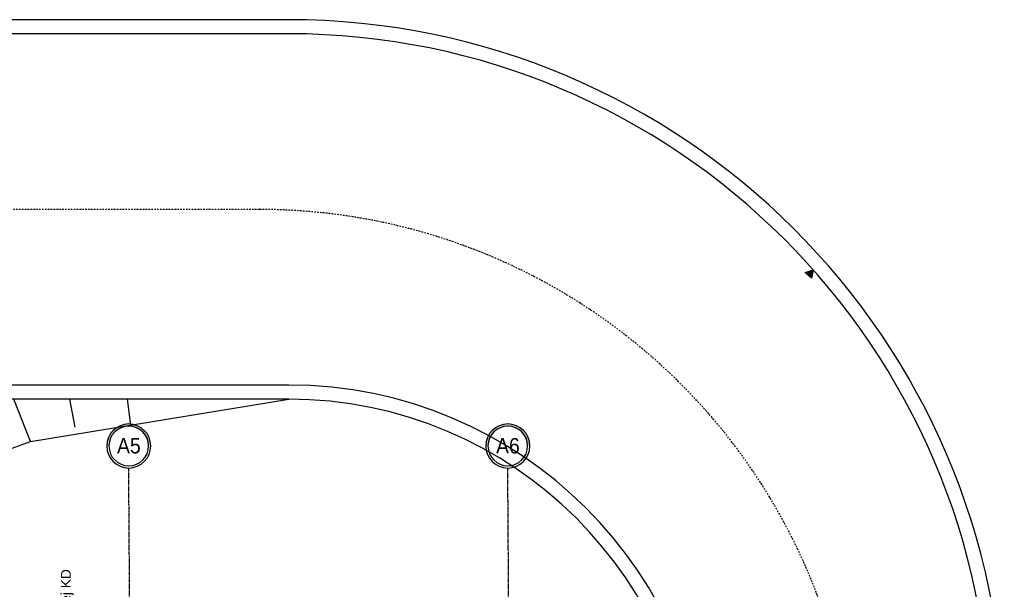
# Model space of a CAD drawing. Header units: inches. Extents: x -145354 to -97635, y 38777 to 78670.
# Tile 132 of 231: x -139151 to -137749, y 51813 to 52624. Entities that reach past the tile are written whole.
import ezdxf
from ezdxf.enums import TextEntityAlignment as Align

# ---------------------------------------------------------------- set-up
doc = ezdxf.new("R2010")
doc.units = ezdxf.units.IN
doc.header["$MEASUREMENT"] = 0
doc.linetypes.add('CENTER', pattern=[2, 1.25, -0.25, 0.25, -0.25])
doc.linetypes.add('DASHDOT', pattern=[1, 0.5, -0.25, 0, -0.25])
doc.layers.get('0').update_dxf_attribs({"color": 101})
for name, color, linetype in [('Ins-wod', 152, 'Continuous'), ('opis-drogowy', 7, 'Continuous'), ('Os-osie glowne', 8, 'CENTER'), ('Os-osie-opis', 8, 'Continuous'), ('Pzt-chodniki', 8, 'Continuous'), ('Pzt-drogi-hatch', 253, 'Continuous'), ('Pzt-uksztaltowanie terenu', 80, 'Continuous')]:
    doc.layers.add(name, color=color, linetype=linetype)
doc.styles.add('dwg_opis duży', font='ARIAL.TTF', dxfattribs={"width": 0.9})
doc.styles.add('TYTUL2', font='ARIAL.TTF')

# ---------------------------------------------------------------- blocks, each defined once
blk = doc.blocks.new('_opis_osi_liczbowy')
blk.add_hatch(color=256).paths.add_polyline_path([(32, 32), (32, 28.8, -1), (32, -28.8), (32, -32, 1)])
for radius in [32, 28.8]:
    blk.add_circle((32, 0), radius)
at = {"style": 'dwg_opis duży', "width": 0.9}
blk.add_attdef('AXNAMEH', text='', height=22.4, rotation=90, dxfattribs=at).set_placement((32, 0), align=Align.MIDDLE_CENTER)

msp = doc.modelspace()

# ---------------------------------------------------------------- hatches: boundary and pattern name
at = {"layer": 'opis-drogowy'}
msp.add_hatch(color=7, dxfattribs=at).paths.add_polyline_path([(-138032.21, 52263.91), (-138020.84, 52267.74), (-138023.21, 52255.98)])

# ---------------------------------------------------------------- linework, layer by layer
at = {"layer": 'opis-drogowy', "color": 7}
msp.add_lwpolyline([(-138032.21, 52263.91), (-138020.84, 52267.74), (-138023.21, 52255.98), (-138032.21, 52263.91)], dxfattribs=at)
at = {"layer": 'Os-osie glowne'}
for p, q in [((-138968.62, 47893.27), (-138995.96, 51985.69)), ((-138968.62, 47893.27), (-138995.96, 51985.69)), ((-138428.61, 47893.27), (-138455.95, 51985.69))]:
    msp.add_line(p, q, dxfattribs=at)
at = {"layer": 'Pzt-chodniki'}
for p, q in [((-138768.53, 52623.69), (-142703.84, 52623.69)), ((-138768.53, 52603.69), (-142703.84, 52603.69)), ((-138767.99, 52103.69), (-139558.58, 52103.69))]:
    msp.add_line(p, q, dxfattribs=at)
msp.add_lwpolyline([(-138767.99, 52083.69), (-139538.58, 52083.69)], dxfattribs=at)
for centre, radius, start in [((-138768.53, 51603.69), 1020, 0.23567), ((-138768.53, 51603.69), 1000, 0.23567), ((-138767.99, 51503.69), 600, 0.23403), ((-138767.99, 51503.69), 580, 0.23403)]:
    msp.add_arc(centre, radius, start, 90, dxfattribs=at)
at = {"layer": 'Pzt-drogi-hatch', "linetype": 'DASHDOT', "ltscale": 4}
msp.add_lwpolyline([(-137959.87, 50766.42), (-137959.87, 51503.69, 0.4142136), (-138809.87, 52353.69), (-142703.84, 52353.69, 0.4142136), (-143553.84, 51503.69), (-143553.84, 47333.55, 0.4142152), (-142703.83, 46483.55), (-142355.98, 46483.55)], format="xyb", dxfattribs=at)
at = {"layer": 'Pzt-uksztaltowanie terenu'}
for p, q in [((-139135.9, 52023.26), (-139159.77, 52083.69)), ((-139135.9, 52023.26), (-138767.99, 52083.69)), ((-139072.48, 52043.8), (-139079.88, 52083.69)), ((-138998.04, 52083.69), (-138993.48, 52046.58)), ((-139380.91, 51936.53), (-139135.9, 52023.26))]:
    msp.add_line(p, q, dxfattribs=at)

# ---------------------------------------------------------------- block references
at = {"layer": 'Os-osie-opis'}
ref = msp.add_blockref('_opis_osi_liczbowy', (-138995.96, 51985.69), dxfattribs=dict(at, xscale=-0.9799999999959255, yscale=0.9799999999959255, zscale=0.9799999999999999, rotation=270))
ref.add_attrib('AXNAMEH', 'A5', dxfattribs={"layer": '0', "height": 21.952, "style": 'dwg_opis duży', "width": 0.9}).set_placement((-138995.81, 52017.41), align=Align.MIDDLE_CENTER)
ref = msp.add_blockref('_opis_osi_liczbowy', (-138455.95, 51985.69), dxfattribs=dict(at, xscale=-0.9799999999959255, yscale=0.9799999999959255, zscale=0.9799999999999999, rotation=270))
ref.add_attrib('AXNAMEH', 'A6', dxfattribs={"layer": '0', "height": 21.952, "style": 'dwg_opis duży', "width": 0.9}).set_placement((-138455.8, 52017.32), align=Align.MIDDLE_CENTER)

# ---------------------------------------------------------------- texts
at = {"layer": 'Ins-wod', "style": 'TYTUL2'}
msp.add_text('zewnętrznej KD', height=14, rotation=90, dxfattribs=at).set_placement((-139078.53, 51704.77, 0))

doc.saveas('drawing.dxf')
